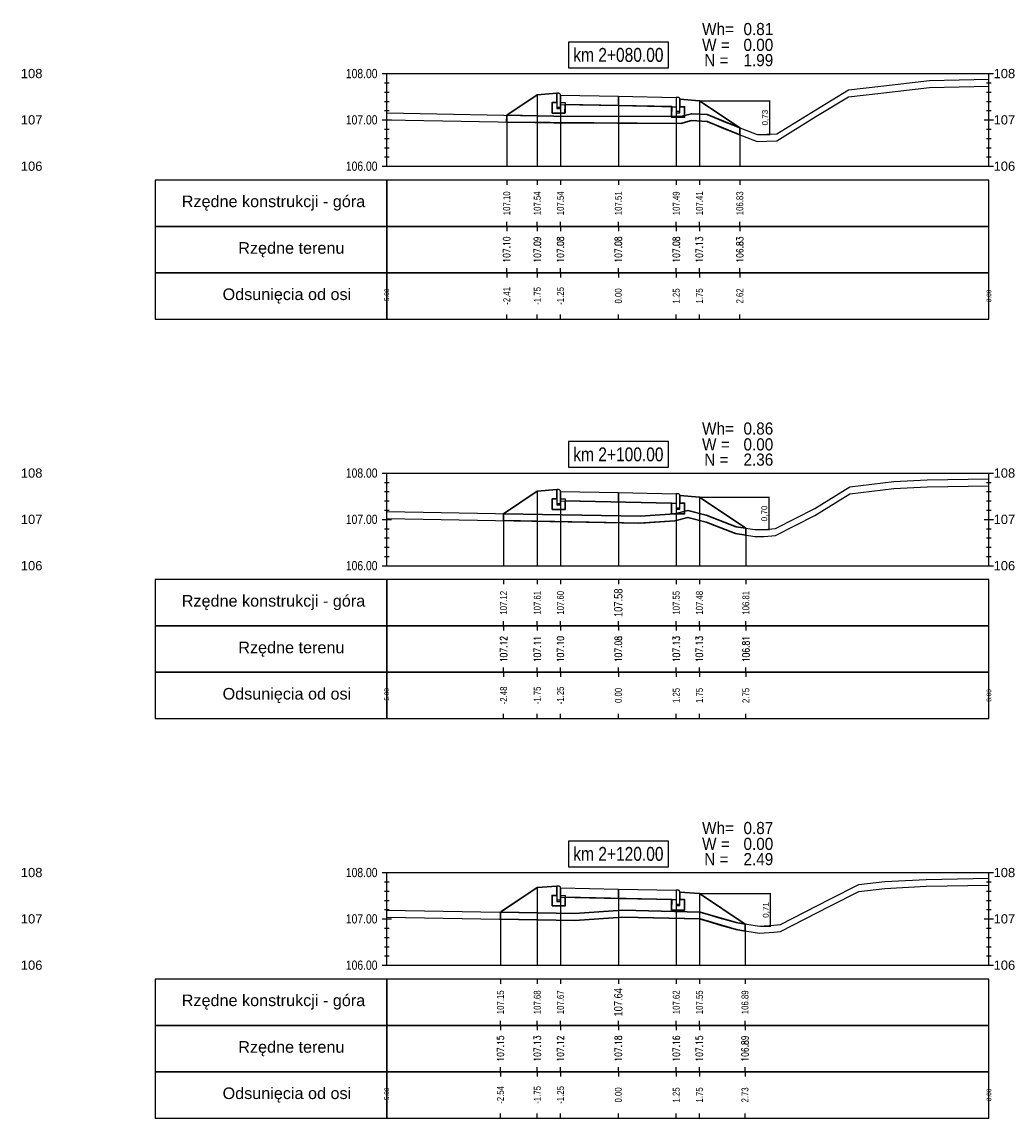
# Model space of a CAD drawing. Extents: x 7537626 to 7538805, y 5722894 to 5725486.
# Tile 14 of 105: x 7538030 to 7538051, y 5725386 to 5725410. Entities that reach past the tile are written whole.
import ezdxf

# ---------------------------------------------------------------- set-up
doc = ezdxf.new("R2010")
doc.units = 0
doc.header["$PDMODE"] = 35
doc.header["$PDSIZE"] = 0.3
for name, color, linetype in [('C-DROGI-PROFILE', 7, 'Continuous'), ('C-DROGI-PROFILE-ETYKIETY', 7, 'Continuous'), ('C-DROGI-PRZEKROJE-ETYKIETY', 7, 'Continuous'), ('C-POPRZECZKA-przekrój', 2, 'Continuous'), ('C-POPRZECZKA-widok', 1, 'Continuous')]:
    doc.layers.add(name, color=color, linetype=linetype)
for name, color, linetype, true_color in [('C-humus', 7, 'Continuous', 0x003df5), ('C-Teren', 7, 'Continuous', 0x008521), ('poprzeczki', 7, 'Continuous', 0x0000d6)]:
    doc.layers.add(name, color=color, linetype=linetype, true_color=true_color)
doc.layers.add('D-1.pow. hum.', color=7, linetype='Continuous', lineweight=30, plot=False)
doc.layers.add('D-3.nasyp', color=4, linetype='Continuous', lineweight=30, plot=False)
doc.layers.add('D-roboty-ziemne-opis', color=2, linetype='Continuous', lineweight=30)
doc.styles.add('2mm08', font='arial.ttf', dxfattribs={"width": 0.8})
doc.styles.add('opis_50', font='arial.ttf', dxfattribs={"height": 0.125})
doc.styles.get("Standard").update_dxf_attribs({"font": 'arial.ttf'})
doc.dimstyles.new('OPIS_50', dxfattribs={"dimscale": 0.5, "dimtxt": 0.125, "dimasz": 0.25, "dimexe": 0.1, "dimexo": 0.15, "dimgap": 0.1, "dimtad": 1, "dimzin": 0, "dimtxsty": 'opis_50', "dimblk": 'ARCHTICK', "dimcen": 0.15, "dimdle": 0.1, "dimaunit": 2, "dimadec": 4, "dimazin": 0, "dimtfac": 1, "dimtmove": 0, "dimatfit": 3, "dimfxl": 1, "dimarcsym": 0})

# ---------------------------------------------------------------- blocks, each defined once
blk = doc.blocks.new('_ArchTick')
at = {"color": 0, "linetype": 'ByBlock', "const_width": 0.15}
blk.add_lwpolyline([(-0.5, -0.5), (0.5, 0.5)], dxfattribs=at)
blk = doc.blocks.new('*D101')
at = {"layer": 'Defpoints', "color": 0, "transparency": 16777216}
for p in [(7538044.601, 5725407.977), (7538045.849, 5725407.251), (7538046.112, 5725407.251)]:
    blk.add_point(p, dxfattribs=at)
at = {"layer": 'poprzeczki', "color": 0, "lineweight": -2, "transparency": 16777216}
for p, q in [((7538044.616, 5725407.977), (7538046.122, 5725407.977)), ((7538046.112, 5725407.987), (7538046.112, 5725407.241)), ((7538045.864, 5725407.251), (7538046.122, 5725407.251))]:
    blk.add_line(p, q, dxfattribs=at)
at = {"layer": 'poprzeczki', "color": 0, "lineweight": -2, "transparency": 16777216, "xscale": 0.025, "yscale": 0.025, "zscale": 0.025}
for p, rotation in [((7538046.112, 5725407.977), 90), ((7538046.112, 5725407.251), 270)]:
    blk.add_blockref('_ArchTick', p, dxfattribs=dict(at, rotation=rotation))
at = {"layer": 'poprzeczki', "color": 0, "transparency": 16777216, "insert": (7538046.027, 5725407.614), "char_height": 0.125, "attachment_point": 5, "rotation": 90, "style": 'opis_50'}
blk.add_mtext('0,73', dxfattribs=at)
blk = doc.blocks.new('*D102')
at = {"layer": 'Defpoints', "color": 0, "transparency": 16777216}
for p in [(7538044.601, 5725399.419), (7538045.8, 5725398.719), (7538046.098, 5725398.719)]:
    blk.add_point(p, dxfattribs=at)
at = {"layer": 'poprzeczki', "color": 0, "lineweight": -2, "transparency": 16777216}
for p, q in [((7538044.616, 5725399.419), (7538046.108, 5725399.419)), ((7538046.098, 5725399.429), (7538046.098, 5725398.709)), ((7538045.815, 5725398.719), (7538046.108, 5725398.719))]:
    blk.add_line(p, q, dxfattribs=at)
at = {"layer": 'poprzeczki', "color": 0, "lineweight": -2, "transparency": 16777216, "xscale": 0.025, "yscale": 0.025, "zscale": 0.025}
for p, rotation in [((7538046.098, 5725399.419), 90), ((7538046.098, 5725398.719), 270)]:
    blk.add_blockref('_ArchTick', p, dxfattribs=dict(at, rotation=rotation))
at = {"layer": 'poprzeczki', "color": 0, "transparency": 16777216, "insert": (7538046.013, 5725399.069), "char_height": 0.125, "attachment_point": 5, "rotation": 90, "style": 'opis_50'}
blk.add_mtext('0,70', dxfattribs=at)
blk = doc.blocks.new('*D103')
at = {"layer": 'Defpoints', "color": 0, "transparency": 16777216}
for p in [(7538044.601, 5725390.861), (7538045.901, 5725390.155), (7538046.129, 5725390.155)]:
    blk.add_point(p, dxfattribs=at)
at = {"layer": 'poprzeczki', "color": 0, "lineweight": -2, "transparency": 16777216}
for p, q in [((7538044.616, 5725390.861), (7538046.139, 5725390.861)), ((7538046.129, 5725390.871), (7538046.129, 5725390.145)), ((7538045.916, 5725390.155), (7538046.139, 5725390.155))]:
    blk.add_line(p, q, dxfattribs=at)
at = {"layer": 'poprzeczki', "color": 0, "lineweight": -2, "transparency": 16777216, "xscale": 0.025, "yscale": 0.025, "zscale": 0.025}
for p, rotation in [((7538046.129, 5725390.861), 90), ((7538046.129, 5725390.155), 270)]:
    blk.add_blockref('_ArchTick', p, dxfattribs=dict(at, rotation=rotation))
at = {"layer": 'poprzeczki', "color": 0, "transparency": 16777216, "insert": (7538046.044, 5725390.508), "char_height": 0.125, "attachment_point": 5, "rotation": 90, "style": 'opis_50'}
blk.add_mtext('0,71', dxfattribs=at)

msp = doc.modelspace()

# ---------------------------------------------------------------- linework, layer by layer
at = {"layer": 'C-DROGI-PROFILE', "color": 7, "linetype": 'Continuous', "lineweight": -3}
for p, q in [((7538040.441, 5725406.265), (7538040.441, 5725406.165)), ((7538041.101, 5725406.265), (7538041.101, 5725406.165)), ((7538041.601, 5725406.265), (7538041.601, 5725406.165)), ((7538042.851, 5725406.265), (7538042.851, 5725406.165)), ((7538044.101, 5725406.265), (7538044.101, 5725406.165)), ((7538044.601, 5725406.265), (7538044.601, 5725406.165)), ((7538045.473, 5725406.265), (7538045.473, 5725406.165)), ((7538040.441, 5725405.265), (7538040.441, 5725405.365)), ((7538040.441, 5725405.265), (7538040.441, 5725405.165)), ((7538041.101, 5725405.265), (7538041.101, 5725405.365)), ((7538041.101, 5725405.265), (7538041.101, 5725405.165)), ((7538041.601, 5725405.265), (7538041.601, 5725405.365)), ((7538041.601, 5725405.265), (7538041.601, 5725405.165)), ((7538042.851, 5725405.265), (7538042.851, 5725405.365)), ((7538042.851, 5725405.265), (7538042.851, 5725405.165)), ((7538044.101, 5725405.265), (7538044.101, 5725405.365)), ((7538044.101, 5725405.265), (7538044.101, 5725405.165)), ((7538044.601, 5725405.265), (7538044.601, 5725405.365)), ((7538044.601, 5725405.265), (7538044.601, 5725405.165)), ((7538045.473, 5725405.265), (7538045.473, 5725405.365)), ((7538045.473, 5725405.265), (7538045.473, 5725405.165)), ((7538040.441, 5725404.265), (7538040.441, 5725404.365)), ((7538040.441, 5725404.265), (7538040.441, 5725404.165)), ((7538041.101, 5725404.265), (7538041.101, 5725404.365)), ((7538041.101, 5725404.265), (7538041.101, 5725404.165)), ((7538041.601, 5725404.265), (7538041.601, 5725404.365)), ((7538041.601, 5725404.265), (7538041.601, 5725404.165)), ((7538042.851, 5725404.265), (7538042.851, 5725404.365)), ((7538042.851, 5725404.265), (7538042.851, 5725404.165)), ((7538044.101, 5725404.265), (7538044.101, 5725404.365)), ((7538044.101, 5725404.265), (7538044.101, 5725404.165)), ((7538044.601, 5725404.265), (7538044.601, 5725404.365)), ((7538044.601, 5725404.265), (7538044.601, 5725404.165)), ((7538045.473, 5725404.265), (7538045.473, 5725404.365)), ((7538045.473, 5725404.265), (7538045.473, 5725404.165)), ((7538040.441, 5725403.265), (7538040.441, 5725403.365)), ((7538041.101, 5725403.265), (7538041.101, 5725403.365)), ((7538041.601, 5725403.265), (7538041.601, 5725403.365)), ((7538042.851, 5725403.265), (7538042.851, 5725403.365)), ((7538044.101, 5725403.265), (7538044.101, 5725403.365)), ((7538044.601, 5725403.265), (7538044.601, 5725403.365)), ((7538045.473, 5725403.265), (7538045.473, 5725403.365)), ((7538040.373, 5725397.64), (7538040.373, 5725397.54)), ((7538041.101, 5725397.64), (7538041.101, 5725397.54)), ((7538041.601, 5725397.64), (7538041.601, 5725397.54)), ((7538042.851, 5725397.64), (7538042.851, 5725397.54)), ((7538044.101, 5725397.64), (7538044.101, 5725397.54)), ((7538044.601, 5725397.64), (7538044.601, 5725397.54)), ((7538045.604, 5725397.64), (7538045.604, 5725397.54)), ((7538040.373, 5725396.64), (7538040.373, 5725396.74)), ((7538040.373, 5725396.64), (7538040.373, 5725396.54)), ((7538041.101, 5725396.64), (7538041.101, 5725396.74)), ((7538041.101, 5725396.64), (7538041.101, 5725396.54)), ((7538041.601, 5725396.64), (7538041.601, 5725396.74)), ((7538041.601, 5725396.64), (7538041.601, 5725396.54)), ((7538042.851, 5725396.64), (7538042.851, 5725396.74)), ((7538042.851, 5725396.64), (7538042.851, 5725396.54)), ((7538044.101, 5725396.64), (7538044.101, 5725396.74)), ((7538044.101, 5725396.64), (7538044.101, 5725396.54)), ((7538044.601, 5725396.64), (7538044.601, 5725396.74)), ((7538044.601, 5725396.64), (7538044.601, 5725396.54)), ((7538045.604, 5725396.64), (7538045.604, 5725396.74)), ((7538045.604, 5725396.64), (7538045.604, 5725396.54)), ((7538040.373, 5725395.64), (7538040.373, 5725395.74)), ((7538041.101, 5725395.64), (7538041.101, 5725395.74)), ((7538041.601, 5725395.64), (7538041.601, 5725395.74)), ((7538042.851, 5725395.64), (7538042.851, 5725395.74)), ((7538044.101, 5725395.64), (7538044.101, 5725395.74)), ((7538044.601, 5725395.64), (7538044.601, 5725395.74)), ((7538045.604, 5725395.64), (7538045.604, 5725395.74)), ((7538040.373, 5725395.64), (7538040.373, 5725395.54)), ((7538041.101, 5725395.64), (7538041.101, 5725395.54)), ((7538041.601, 5725395.64), (7538041.601, 5725395.54)), ((7538042.851, 5725395.64), (7538042.851, 5725395.54)), ((7538044.101, 5725395.64), (7538044.101, 5725395.54)), ((7538044.601, 5725395.64), (7538044.601, 5725395.54)), ((7538045.604, 5725395.64), (7538045.604, 5725395.54)), ((7538040.373, 5725394.64), (7538040.373, 5725394.74)), ((7538041.101, 5725394.64), (7538041.101, 5725394.74)), ((7538041.601, 5725394.64), (7538041.601, 5725394.74)), ((7538042.851, 5725394.64), (7538042.851, 5725394.74)), ((7538044.101, 5725394.64), (7538044.101, 5725394.74)), ((7538044.601, 5725394.64), (7538044.601, 5725394.74)), ((7538045.604, 5725394.64), (7538045.604, 5725394.74)), ((7538040.306, 5725389.015), (7538040.306, 5725388.915)), ((7538041.101, 5725389.015), (7538041.101, 5725388.915)), ((7538041.601, 5725389.015), (7538041.601, 5725388.915)), ((7538042.851, 5725389.015), (7538042.851, 5725388.915)), ((7538044.101, 5725389.015), (7538044.101, 5725388.915)), ((7538044.601, 5725389.015), (7538044.601, 5725388.915)), ((7538045.585, 5725389.015), (7538045.585, 5725388.915)), ((7538040.306, 5725388.015), (7538040.306, 5725388.115)), ((7538041.101, 5725388.015), (7538041.101, 5725388.115)), ((7538041.601, 5725388.015), (7538041.601, 5725388.115)), ((7538042.851, 5725388.015), (7538042.851, 5725388.115)), ((7538044.101, 5725388.015), (7538044.101, 5725388.115)), ((7538044.601, 5725388.015), (7538044.601, 5725388.115)), ((7538045.585, 5725388.015), (7538045.585, 5725388.115)), ((7538040.306, 5725388.015), (7538040.306, 5725387.915)), ((7538041.101, 5725388.015), (7538041.101, 5725387.915)), ((7538041.601, 5725388.015), (7538041.601, 5725387.915)), ((7538042.851, 5725388.015), (7538042.851, 5725387.915)), ((7538044.101, 5725388.015), (7538044.101, 5725387.915)), ((7538044.601, 5725388.015), (7538044.601, 5725387.915)), ((7538045.585, 5725388.015), (7538045.585, 5725387.915)), ((7538040.306, 5725387.015), (7538040.306, 5725387.115)), ((7538040.306, 5725387.015), (7538040.306, 5725386.915)), ((7538041.101, 5725387.015), (7538041.101, 5725387.115)), ((7538041.101, 5725387.015), (7538041.101, 5725386.915)), ((7538041.601, 5725387.015), (7538041.601, 5725387.115)), ((7538041.601, 5725387.015), (7538041.601, 5725386.915)), ((7538042.851, 5725387.015), (7538042.851, 5725387.115)), ((7538042.851, 5725387.015), (7538042.851, 5725386.915)), ((7538044.101, 5725387.015), (7538044.101, 5725387.115)), ((7538044.101, 5725387.015), (7538044.101, 5725386.915)), ((7538044.601, 5725387.015), (7538044.601, 5725387.115)), ((7538044.601, 5725387.015), (7538044.601, 5725386.915)), ((7538045.585, 5725387.015), (7538045.585, 5725387.115)), ((7538045.585, 5725387.015), (7538045.585, 5725386.915)), ((7538040.306, 5725386.015), (7538040.306, 5725386.115)), ((7538041.101, 5725386.015), (7538041.101, 5725386.115)), ((7538041.601, 5725386.015), (7538041.601, 5725386.115)), ((7538042.851, 5725386.015), (7538042.851, 5725386.115)), ((7538044.101, 5725386.015), (7538044.101, 5725386.115)), ((7538044.601, 5725386.015), (7538044.601, 5725386.115)), ((7538045.585, 5725386.015), (7538045.585, 5725386.115))]:
    msp.add_line(p, q, dxfattribs=at)
at = {"layer": 'C-DROGI-PROFILE', "color": 1, "linetype": 'Continuous', "lineweight": -3}
for points in [[(7538037.851, 5725405.265), (7538037.851, 5725406.265), (7538032.851, 5725406.265), (7538032.851, 5725405.265)], [(7538037.851, 5725405.265), (7538050.851, 5725405.265), (7538050.851, 5725406.265), (7538037.851, 5725406.265)], [(7538037.851, 5725404.265), (7538037.851, 5725405.265), (7538032.851, 5725405.265), (7538032.851, 5725404.265)], [(7538037.851, 5725404.265), (7538050.851, 5725404.265), (7538050.851, 5725405.265), (7538037.851, 5725405.265)], [(7538037.851, 5725403.265), (7538037.851, 5725404.265), (7538032.851, 5725404.265), (7538032.851, 5725403.265)], [(7538037.851, 5725403.265), (7538050.851, 5725403.265), (7538050.851, 5725404.265), (7538037.851, 5725404.265)], [(7538037.851, 5725396.64), (7538037.851, 5725397.64), (7538032.851, 5725397.64), (7538032.851, 5725396.64)], [(7538037.851, 5725396.64), (7538050.851, 5725396.64), (7538050.851, 5725397.64), (7538037.851, 5725397.64)], [(7538037.851, 5725395.64), (7538037.851, 5725396.64), (7538032.851, 5725396.64), (7538032.851, 5725395.64)], [(7538037.851, 5725395.64), (7538050.851, 5725395.64), (7538050.851, 5725396.64), (7538037.851, 5725396.64)], [(7538037.851, 5725394.64), (7538037.851, 5725395.64), (7538032.851, 5725395.64), (7538032.851, 5725394.64)], [(7538037.851, 5725394.64), (7538050.851, 5725394.64), (7538050.851, 5725395.64), (7538037.851, 5725395.64)], [(7538037.851, 5725388.015), (7538037.851, 5725389.015), (7538032.851, 5725389.015), (7538032.851, 5725388.015)], [(7538037.851, 5725388.015), (7538050.851, 5725388.015), (7538050.851, 5725389.015), (7538037.851, 5725389.015)], [(7538037.851, 5725387.015), (7538037.851, 5725388.015), (7538032.851, 5725388.015), (7538032.851, 5725387.015)], [(7538037.851, 5725387.015), (7538050.851, 5725387.015), (7538050.851, 5725388.015), (7538037.851, 5725388.015)], [(7538037.851, 5725386.015), (7538037.851, 5725387.015), (7538032.851, 5725387.015), (7538032.851, 5725386.015)], [(7538037.851, 5725386.015), (7538050.851, 5725386.015), (7538050.851, 5725387.015), (7538037.851, 5725387.015)]]:
    msp.add_3dface(points, dxfattribs=at)
at = {"layer": 'C-DROGI-PRZEKROJE-ETYKIETY', "color": 1, "linetype": 'Continuous', "lineweight": -3}
for p, q in [((7538041.101, 5725408.107), (7538041.101, 5725406.565)), ((7538041.601, 5725408.101), (7538041.601, 5725406.565)), ((7538042.851, 5725408.076), (7538042.851, 5725406.565)), ((7538044.101, 5725408.051), (7538044.101, 5725406.565)), ((7538044.601, 5725407.977), (7538044.601, 5725406.565)), ((7538040.441, 5725407.667), (7538040.441, 5725406.565)), ((7538045.473, 5725407.396), (7538045.473, 5725406.565)), ((7538041.101, 5725399.549), (7538041.101, 5725397.94)), ((7538041.601, 5725399.543), (7538041.601, 5725397.94)), ((7538042.851, 5725399.518), (7538042.851, 5725397.94)), ((7538044.101, 5725399.493), (7538044.101, 5725397.94)), ((7538044.601, 5725399.419), (7538044.601, 5725397.94)), ((7538040.373, 5725399.064), (7538040.373, 5725397.94)), ((7538045.604, 5725398.75), (7538045.604, 5725397.94)), ((7538041.101, 5725390.991), (7538041.101, 5725389.315)), ((7538041.601, 5725390.984), (7538041.601, 5725389.315)), ((7538042.851, 5725390.959), (7538042.851, 5725389.315)), ((7538044.101, 5725390.934), (7538044.101, 5725389.315)), ((7538044.601, 5725390.861), (7538044.601, 5725389.315)), ((7538040.306, 5725390.461), (7538040.306, 5725389.315)), ((7538045.585, 5725390.204), (7538045.585, 5725389.315))]:
    msp.add_line(p, q, dxfattribs=at)
at = {"layer": 'C-humus'}
for p, q in [((7538048.514, 5725408.142), (7538049.565, 5725408.266)), ((7538049.565, 5725408.266), (7538050.851, 5725408.292)), ((7538047.114, 5725407.636), (7538047.817, 5725408.064)), ((7538047.817, 5725408.064), (7538048.514, 5725408.142)), ((7538037.851, 5725407.565), (7538041.457, 5725407.499)), ((7538044.199, 5725407.491), (7538044.427, 5725407.549)), ((7538044.427, 5725407.549), (7538044.768, 5725407.534)), ((7538044.768, 5725407.534), (7538045.119, 5725407.383)), ((7538046.275, 5725407.115), (7538047.114, 5725407.636)), ((7538041.457, 5725407.499), (7538044.199, 5725407.491)), ((7538045.119, 5725407.383), (7538045.849, 5725407.101)), ((7538045.849, 5725407.101), (7538046.057, 5725407.109)), ((7538046.057, 5725407.109), (7538046.275, 5725407.115)), ((7538047.092, 5725399.027), (7538047.846, 5725399.494)), ((7538047.846, 5725399.494), (7538048.794, 5725399.606)), ((7538048.794, 5725399.606), (7538049.515, 5725399.645)), ((7538049.515, 5725399.645), (7538050.851, 5725399.668)), ((7538044.067, 5725398.911), (7538044.353, 5725398.983)), ((7538044.353, 5725398.983), (7538044.748, 5725398.88)), ((7538046.243, 5725398.593), (7538047.092, 5725399.027)), ((7538037.851, 5725398.961), (7538043.325, 5725398.859)), ((7538043.325, 5725398.859), (7538044.067, 5725398.911)), ((7538044.748, 5725398.88), (7538045.391, 5725398.633)), ((7538045.391, 5725398.633), (7538045.8, 5725398.569)), ((7538045.8, 5725398.569), (7538045.995, 5725398.574)), ((7538045.995, 5725398.574), (7538046.243, 5725398.593)), ((7538048.042, 5725390.908), (7538048.601, 5725390.97)), ((7538048.601, 5725390.97), (7538049.499, 5725391.019)), ((7538049.499, 5725391.019), (7538050.851, 5725391.045)), ((7538047.414, 5725390.589), (7538048.042, 5725390.908)), ((7538046.351, 5725390.045), (7538047.414, 5725390.589)), ((7538037.851, 5725390.356), (7538041.913, 5725390.281)), ((7538041.913, 5725390.281), (7538042.946, 5725390.352)), ((7538042.946, 5725390.352), (7538044.615, 5725390.314)), ((7538044.615, 5725390.314), (7538045.019, 5725390.19)), ((7538045.019, 5725390.19), (7538045.394, 5725390.084)), ((7538045.394, 5725390.084), (7538045.901, 5725390.005)), ((7538045.901, 5725390.005), (7538046.209, 5725390.03)), ((7538046.209, 5725390.03), (7538046.351, 5725390.045))]:
    msp.add_line(p, q, dxfattribs=at)
at = {"layer": 'C-POPRZECZKA-przekrój', "color": 2, "linetype": 'Continuous', "lineweight": -3}
for p, q in [((7538040.441, 5725407.667), (7538041.101, 5725408.107)), ((7538041.101, 5725408.107), (7538041.521, 5725408.141)), ((7538041.561, 5725408.141), (7538041.521, 5725408.141)), ((7538041.521, 5725408.141), (7538041.521, 5725407.811)), ((7538041.566, 5725408.141), (7538041.561, 5725408.141)), ((7538041.575, 5725408.138), (7538041.566, 5725408.141)), ((7538041.583, 5725408.134), (7538041.575, 5725408.138)), ((7538041.589, 5725408.129), (7538041.583, 5725408.134)), ((7538041.593, 5725408.124), (7538041.589, 5725408.129)), ((7538041.598, 5725408.117), (7538041.593, 5725408.124)), ((7538041.6, 5725408.108), (7538041.598, 5725408.117)), ((7538041.601, 5725408.101), (7538041.6, 5725408.108)), ((7538041.601, 5725408.101), (7538042.851, 5725408.076)), ((7538041.601, 5725408.101), (7538041.602, 5725407.901)), ((7538041.601, 5725407.811), (7538041.601, 5725408.101)), ((7538041.601, 5725408.101), (7538041.601, 5725407.941)), ((7538042.851, 5725407.876), (7538042.851, 5725408.076)), ((7538042.851, 5725408.076), (7538044.101, 5725408.051)), ((7538044.101, 5725408.051), (7538044.1, 5725407.851)), ((7538044.141, 5725408.051), (7538044.101, 5725408.051)), ((7538044.101, 5725408.051), (7538044.101, 5725407.721)), ((7538044.146, 5725408.051), (7538044.141, 5725408.051)), ((7538044.155, 5725408.048), (7538044.146, 5725408.051)), ((7538044.163, 5725408.044), (7538044.155, 5725408.048)), ((7538044.169, 5725408.039), (7538044.163, 5725408.044)), ((7538044.173, 5725408.034), (7538044.169, 5725408.039)), ((7538044.178, 5725408.027), (7538044.173, 5725408.034)), ((7538044.18, 5725408.018), (7538044.178, 5725408.027)), ((7538044.181, 5725408.011), (7538044.18, 5725408.018)), ((7538044.181, 5725407.721), (7538044.181, 5725408.011)), ((7538044.181, 5725408.011), (7538044.181, 5725407.851)), ((7538044.181, 5725408.011), (7538044.601, 5725407.977)), ((7538044.601, 5725407.977), (7538045.473, 5725407.396)), ((7538041.421, 5725407.711), (7538041.421, 5725407.941)), ((7538041.421, 5725407.941), (7538041.521, 5725407.941)), ((7538041.521, 5725407.941), (7538041.521, 5725407.841)), ((7538041.521, 5725407.841), (7538041.601, 5725407.841)), ((7538041.521, 5725407.811), (7538041.601, 5725407.811)), ((7538041.601, 5725407.941), (7538041.701, 5725407.941)), ((7538041.602, 5725407.901), (7538042.851, 5725407.876)), ((7538041.701, 5725407.941), (7538041.701, 5725407.711)), ((7538042.851, 5725407.876), (7538044.1, 5725407.851)), ((7538044.001, 5725407.621), (7538044.001, 5725407.851)), ((7538044.001, 5725407.851), (7538044.101, 5725407.851)), ((7538044.101, 5725407.851), (7538044.101, 5725407.751)), ((7538044.101, 5725407.751), (7538044.181, 5725407.751)), ((7538044.181, 5725407.851), (7538044.281, 5725407.851)), ((7538044.281, 5725407.851), (7538044.281, 5725407.621)), ((7538041.701, 5725407.711), (7538041.421, 5725407.711)), ((7538044.281, 5725407.621), (7538044.001, 5725407.621)), ((7538044.101, 5725407.721), (7538044.181, 5725407.721)), ((7538040.373, 5725399.064), (7538041.101, 5725399.549)), ((7538041.101, 5725399.549), (7538041.521, 5725399.583)), ((7538041.561, 5725399.583), (7538041.521, 5725399.583)), ((7538041.521, 5725399.583), (7538041.521, 5725399.253)), ((7538041.566, 5725399.582), (7538041.561, 5725399.583)), ((7538041.575, 5725399.58), (7538041.566, 5725399.582)), ((7538041.583, 5725399.576), (7538041.575, 5725399.58)), ((7538041.589, 5725399.571), (7538041.583, 5725399.576)), ((7538041.593, 5725399.566), (7538041.589, 5725399.571)), ((7538041.598, 5725399.558), (7538041.593, 5725399.566)), ((7538041.6, 5725399.55), (7538041.598, 5725399.558)), ((7538041.601, 5725399.543), (7538041.6, 5725399.55)), ((7538041.601, 5725399.543), (7538042.851, 5725399.518)), ((7538041.601, 5725399.543), (7538041.602, 5725399.343)), ((7538041.601, 5725399.253), (7538041.601, 5725399.543)), ((7538041.601, 5725399.543), (7538041.601, 5725399.383)), ((7538042.851, 5725399.318), (7538042.851, 5725399.518)), ((7538042.851, 5725399.518), (7538044.101, 5725399.493)), ((7538044.101, 5725399.493), (7538044.1, 5725399.293)), ((7538044.141, 5725399.493), (7538044.101, 5725399.493)), ((7538044.101, 5725399.493), (7538044.101, 5725399.163)), ((7538044.146, 5725399.492), (7538044.141, 5725399.493)), ((7538044.155, 5725399.49), (7538044.146, 5725399.492)), ((7538044.163, 5725399.486), (7538044.155, 5725399.49)), ((7538044.169, 5725399.481), (7538044.163, 5725399.486)), ((7538044.173, 5725399.476), (7538044.169, 5725399.481)), ((7538044.178, 5725399.468), (7538044.173, 5725399.476)), ((7538044.18, 5725399.46), (7538044.178, 5725399.468)), ((7538044.181, 5725399.453), (7538044.18, 5725399.46)), ((7538041.421, 5725399.153), (7538041.421, 5725399.383)), ((7538041.421, 5725399.383), (7538041.521, 5725399.383)), ((7538041.521, 5725399.383), (7538041.521, 5725399.283)), ((7538041.521, 5725399.283), (7538041.601, 5725399.283)), ((7538041.521, 5725399.253), (7538041.601, 5725399.253)), ((7538041.601, 5725399.383), (7538041.701, 5725399.383)), ((7538041.602, 5725399.343), (7538042.851, 5725399.318)), ((7538041.701, 5725399.383), (7538041.701, 5725399.153)), ((7538042.851, 5725399.318), (7538044.1, 5725399.293)), ((7538044.001, 5725399.063), (7538044.001, 5725399.293)), ((7538044.001, 5725399.293), (7538044.101, 5725399.293)), ((7538044.101, 5725399.293), (7538044.101, 5725399.193)), ((7538044.181, 5725399.163), (7538044.181, 5725399.453)), ((7538044.181, 5725399.453), (7538044.181, 5725399.293)), ((7538044.181, 5725399.453), (7538044.601, 5725399.419)), ((7538044.181, 5725399.293), (7538044.281, 5725399.293)), ((7538044.281, 5725399.293), (7538044.281, 5725399.063)), ((7538044.601, 5725399.419), (7538045.604, 5725398.75)), ((7538041.701, 5725399.153), (7538041.421, 5725399.153)), ((7538044.281, 5725399.063), (7538044.001, 5725399.063)), ((7538044.101, 5725399.193), (7538044.181, 5725399.193)), ((7538044.101, 5725399.163), (7538044.181, 5725399.163)), ((7538040.306, 5725390.461), (7538041.101, 5725390.991)), ((7538041.101, 5725390.991), (7538041.521, 5725391.024)), ((7538041.561, 5725391.024), (7538041.521, 5725391.024)), ((7538041.521, 5725391.024), (7538041.521, 5725390.694)), ((7538041.566, 5725391.024), (7538041.561, 5725391.024)), ((7538041.575, 5725391.022), (7538041.566, 5725391.024)), ((7538041.583, 5725391.018), (7538041.575, 5725391.022)), ((7538041.589, 5725391.013), (7538041.583, 5725391.018)), ((7538041.593, 5725391.007), (7538041.589, 5725391.013)), ((7538041.598, 5725391), (7538041.593, 5725391.007)), ((7538041.6, 5725390.992), (7538041.598, 5725391)), ((7538041.601, 5725390.984), (7538041.6, 5725390.992)), ((7538041.601, 5725390.984), (7538042.851, 5725390.959)), ((7538041.601, 5725390.984), (7538041.602, 5725390.784)), ((7538041.601, 5725390.694), (7538041.601, 5725390.984)), ((7538041.601, 5725390.984), (7538041.601, 5725390.824)), ((7538042.851, 5725390.759), (7538042.851, 5725390.959)), ((7538042.851, 5725390.959), (7538044.101, 5725390.934)), ((7538041.421, 5725390.594), (7538041.421, 5725390.824)), ((7538041.421, 5725390.824), (7538041.521, 5725390.824)), ((7538041.521, 5725390.824), (7538041.521, 5725390.724)), ((7538041.521, 5725390.724), (7538041.601, 5725390.724)), ((7538041.601, 5725390.824), (7538041.701, 5725390.824)), ((7538041.602, 5725390.784), (7538042.851, 5725390.759)), ((7538041.701, 5725390.824), (7538041.701, 5725390.594)), ((7538042.851, 5725390.759), (7538044.1, 5725390.734)), ((7538044.001, 5725390.504), (7538044.001, 5725390.734)), ((7538044.001, 5725390.734), (7538044.101, 5725390.734)), ((7538044.101, 5725390.934), (7538044.1, 5725390.734)), ((7538044.141, 5725390.934), (7538044.101, 5725390.934)), ((7538044.101, 5725390.934), (7538044.101, 5725390.604)), ((7538044.101, 5725390.734), (7538044.101, 5725390.634)), ((7538044.146, 5725390.934), (7538044.141, 5725390.934)), ((7538044.155, 5725390.932), (7538044.146, 5725390.934)), ((7538044.163, 5725390.928), (7538044.155, 5725390.932)), ((7538044.169, 5725390.923), (7538044.163, 5725390.928)), ((7538044.173, 5725390.917), (7538044.169, 5725390.923)), ((7538044.178, 5725390.91), (7538044.173, 5725390.917)), ((7538044.18, 5725390.902), (7538044.178, 5725390.91)), ((7538044.181, 5725390.894), (7538044.18, 5725390.902)), ((7538044.181, 5725390.604), (7538044.181, 5725390.894)), ((7538044.181, 5725390.894), (7538044.181, 5725390.734)), ((7538044.181, 5725390.894), (7538044.601, 5725390.861)), ((7538044.181, 5725390.734), (7538044.281, 5725390.734)), ((7538044.281, 5725390.734), (7538044.281, 5725390.504)), ((7538044.601, 5725390.861), (7538045.585, 5725390.204)), ((7538041.701, 5725390.594), (7538041.421, 5725390.594)), ((7538041.521, 5725390.694), (7538041.601, 5725390.694)), ((7538044.281, 5725390.504), (7538044.001, 5725390.504)), ((7538044.101, 5725390.634), (7538044.181, 5725390.634)), ((7538044.101, 5725390.604), (7538044.181, 5725390.604))]:
    msp.add_line(p, q, dxfattribs=at)
at = {"layer": 'C-POPRZECZKA-widok', "color": 1, "linetype": 'Continuous', "lineweight": -3}
for p, q in [((7538037.751, 5725408.565), (7538050.951, 5725408.565)), ((7538037.851, 5725406.565), (7538037.851, 5725408.565)), ((7538050.851, 5725406.565), (7538050.851, 5725408.565)), ((7538037.801, 5725408.365), (7538037.901, 5725408.365)), ((7538050.801, 5725408.365), (7538050.901, 5725408.365)), ((7538037.801, 5725408.165), (7538037.901, 5725408.165)), ((7538050.801, 5725408.165), (7538050.901, 5725408.165)), ((7538037.801, 5725407.965), (7538037.901, 5725407.965)), ((7538037.801, 5725407.765), (7538037.901, 5725407.765)), ((7538050.801, 5725407.965), (7538050.901, 5725407.965)), ((7538050.801, 5725407.765), (7538050.901, 5725407.765)), ((7538037.751, 5725407.565), (7538037.951, 5725407.565)), ((7538037.801, 5725407.565), (7538037.901, 5725407.565)), ((7538050.751, 5725407.565), (7538050.951, 5725407.565)), ((7538050.801, 5725407.565), (7538050.901, 5725407.565)), ((7538037.801, 5725407.365), (7538037.901, 5725407.365)), ((7538050.801, 5725407.365), (7538050.901, 5725407.365)), ((7538037.801, 5725407.165), (7538037.901, 5725407.165)), ((7538050.801, 5725407.165), (7538050.901, 5725407.165)), ((7538037.801, 5725406.965), (7538037.901, 5725406.965)), ((7538050.801, 5725406.965), (7538050.901, 5725406.965)), ((7538037.751, 5725406.565), (7538050.951, 5725406.565)), ((7538037.801, 5725406.765), (7538037.901, 5725406.765)), ((7538050.801, 5725406.765), (7538050.901, 5725406.765)), ((7538037.751, 5725399.94), (7538050.951, 5725399.94)), ((7538037.851, 5725397.94), (7538037.851, 5725399.94)), ((7538050.851, 5725397.94), (7538050.851, 5725399.94)), ((7538037.801, 5725399.74), (7538037.901, 5725399.74)), ((7538050.801, 5725399.74), (7538050.901, 5725399.74)), ((7538037.801, 5725399.54), (7538037.901, 5725399.54)), ((7538050.801, 5725399.54), (7538050.901, 5725399.54)), ((7538037.801, 5725399.34), (7538037.901, 5725399.34)), ((7538050.801, 5725399.34), (7538050.901, 5725399.34)), ((7538037.801, 5725399.14), (7538037.901, 5725399.14)), ((7538050.801, 5725399.14), (7538050.901, 5725399.14)), ((7538037.751, 5725398.94), (7538037.951, 5725398.94)), ((7538037.801, 5725398.94), (7538037.901, 5725398.94)), ((7538050.751, 5725398.94), (7538050.951, 5725398.94)), ((7538050.801, 5725398.94), (7538050.901, 5725398.94)), ((7538037.801, 5725398.74), (7538037.901, 5725398.74)), ((7538037.801, 5725398.54), (7538037.901, 5725398.54)), ((7538050.801, 5725398.74), (7538050.901, 5725398.74)), ((7538050.801, 5725398.54), (7538050.901, 5725398.54)), ((7538037.801, 5725398.34), (7538037.901, 5725398.34)), ((7538050.801, 5725398.34), (7538050.901, 5725398.34)), ((7538037.801, 5725398.14), (7538037.901, 5725398.14)), ((7538050.801, 5725398.14), (7538050.901, 5725398.14)), ((7538037.751, 5725397.94), (7538050.951, 5725397.94)), ((7538037.751, 5725391.315), (7538050.951, 5725391.315)), ((7538037.851, 5725389.315), (7538037.851, 5725391.315)), ((7538050.851, 5725389.315), (7538050.851, 5725391.315)), ((7538037.801, 5725391.115), (7538037.901, 5725391.115)), ((7538050.801, 5725391.115), (7538050.901, 5725391.115)), ((7538037.801, 5725390.915), (7538037.901, 5725390.915)), ((7538037.801, 5725390.715), (7538037.901, 5725390.715)), ((7538050.801, 5725390.915), (7538050.901, 5725390.915)), ((7538050.801, 5725390.715), (7538050.901, 5725390.715)), ((7538037.801, 5725390.515), (7538037.901, 5725390.515)), ((7538050.801, 5725390.515), (7538050.901, 5725390.515)), ((7538037.751, 5725390.315), (7538037.951, 5725390.315)), ((7538037.801, 5725390.315), (7538037.901, 5725390.315)), ((7538050.751, 5725390.315), (7538050.951, 5725390.315)), ((7538050.801, 5725390.315), (7538050.901, 5725390.315)), ((7538037.801, 5725390.115), (7538037.901, 5725390.115)), ((7538050.801, 5725390.115), (7538050.901, 5725390.115)), ((7538037.801, 5725389.915), (7538037.901, 5725389.915)), ((7538050.801, 5725389.915), (7538050.901, 5725389.915)), ((7538037.801, 5725389.715), (7538037.901, 5725389.715)), ((7538050.801, 5725389.715), (7538050.901, 5725389.715)), ((7538037.751, 5725389.315), (7538050.951, 5725389.315)), ((7538037.801, 5725389.515), (7538037.901, 5725389.515)), ((7538050.801, 5725389.515), (7538050.901, 5725389.515))]:
    msp.add_line(p, q, dxfattribs=at)
at = {"layer": 'C-POPRZECZKA-widok', "color": 3, "linetype": 'Continuous', "lineweight": -3}
for points in [[(7538041.771, 5725408.69), (7538043.93, 5725408.69), (7538043.93, 5725409.246), (7538041.771, 5725409.246)], [(7538041.771, 5725400.065), (7538043.93, 5725400.065), (7538043.93, 5725400.621), (7538041.771, 5725400.621)], [(7538041.771, 5725391.44), (7538043.93, 5725391.44), (7538043.93, 5725391.996), (7538041.771, 5725391.996)]]:
    msp.add_3dface(points, dxfattribs=at)
at = {"layer": 'C-Teren'}
for p, q in [((7538047.114, 5725407.786), (7538047.817, 5725408.214)), ((7538047.817, 5725408.214), (7538048.514, 5725408.292)), ((7538048.514, 5725408.292), (7538049.565, 5725408.416)), ((7538049.565, 5725408.416), (7538050.851, 5725408.442)), ((7538046.275, 5725407.265), (7538047.114, 5725407.786)), ((7538037.851, 5725407.715), (7538041.457, 5725407.649)), ((7538041.457, 5725407.649), (7538044.199, 5725407.641)), ((7538044.199, 5725407.641), (7538044.427, 5725407.699)), ((7538044.427, 5725407.699), (7538044.768, 5725407.684)), ((7538044.768, 5725407.684), (7538045.119, 5725407.533)), ((7538045.119, 5725407.533), (7538045.849, 5725407.251)), ((7538045.849, 5725407.251), (7538046.057, 5725407.259)), ((7538046.057, 5725407.259), (7538046.275, 5725407.265)), ((7538047.846, 5725399.644), (7538048.794, 5725399.756)), ((7538048.794, 5725399.756), (7538049.515, 5725399.795)), ((7538049.515, 5725399.795), (7538050.851, 5725399.818)), ((7538047.092, 5725399.177), (7538047.846, 5725399.644)), ((7538037.851, 5725399.111), (7538043.325, 5725399.009)), ((7538043.325, 5725399.009), (7538044.067, 5725399.061)), ((7538044.067, 5725399.061), (7538044.353, 5725399.133)), ((7538044.353, 5725399.133), (7538044.748, 5725399.03)), ((7538044.748, 5725399.03), (7538045.391, 5725398.783)), ((7538046.243, 5725398.743), (7538047.092, 5725399.177)), ((7538045.391, 5725398.783), (7538045.8, 5725398.719)), ((7538045.8, 5725398.719), (7538045.995, 5725398.724)), ((7538045.995, 5725398.724), (7538046.243, 5725398.743)), ((7538049.499, 5725391.169), (7538050.851, 5725391.195)), ((7538047.414, 5725390.739), (7538048.042, 5725391.058)), ((7538048.042, 5725391.058), (7538048.601, 5725391.12)), ((7538048.601, 5725391.12), (7538049.499, 5725391.169)), ((7538046.351, 5725390.195), (7538047.414, 5725390.739)), ((7538037.851, 5725390.506), (7538041.913, 5725390.431)), ((7538041.913, 5725390.431), (7538042.946, 5725390.502)), ((7538042.946, 5725390.502), (7538044.615, 5725390.464)), ((7538044.615, 5725390.464), (7538045.019, 5725390.34)), ((7538045.019, 5725390.34), (7538045.394, 5725390.234)), ((7538045.394, 5725390.234), (7538045.901, 5725390.155)), ((7538045.901, 5725390.155), (7538046.209, 5725390.18)), ((7538046.209, 5725390.18), (7538046.351, 5725390.195))]:
    msp.add_line(p, q, dxfattribs=at)
at = {"layer": 'D-1.pow. hum.'}
for points in [[(7538040.441, 5725407.667), (7538040.441, 5725407.517), (7538044.199, 5725407.491), (7538044.427, 5725407.549), (7538044.768, 5725407.534), (7538045.473, 5725407.246), (7538045.473, 5725407.396), (7538044.768, 5725407.684), (7538044.427, 5725407.699), (7538044.199, 5725407.641), (7538041.457, 5725407.649), (7538040.441, 5725407.667)], [(7538040.373, 5725399.064), (7538040.373, 5725398.914), (7538043.325, 5725398.859), (7538044.067, 5725398.911), (7538044.353, 5725398.983), (7538044.748, 5725398.88), (7538045.381, 5725398.637), (7538045.604, 5725398.6), (7538045.604, 5725398.75), (7538045.391, 5725398.783), (7538044.748, 5725399.03), (7538044.353, 5725399.133), (7538044.067, 5725399.061), (7538043.325, 5725399.009), (7538040.373, 5725399.064)], [(7538040.306, 5725390.461), (7538040.306, 5725390.311), (7538041.913, 5725390.281), (7538042.946, 5725390.352), (7538044.615, 5725390.314), (7538045.394, 5725390.084), (7538045.585, 5725390.054), (7538045.585, 5725390.204), (7538045.394, 5725390.234), (7538044.615, 5725390.464), (7538042.946, 5725390.502), (7538041.913, 5725390.431), (7538040.306, 5725390.461)]]:
    msp.add_lwpolyline(points, dxfattribs=at)
at = {"layer": 'D-3.nasyp'}
for points in [[(7538041.421, 5725407.711), (7538041.421, 5725407.941), (7538041.521, 5725407.941), (7538041.521, 5725408.141), (7538041.101, 5725408.107), (7538040.441, 5725407.667), (7538040.438, 5725407.517), (7538044.199, 5725407.491), (7538044.427, 5725407.549), (7538044.768, 5725407.534), (7538045.473, 5725407.246), (7538045.473, 5725407.396), (7538044.601, 5725407.977), (7538044.18, 5725408.015), (7538044.18, 5725407.851), (7538044.281, 5725407.851), (7538044.281, 5725407.621), (7538044.001, 5725407.621), (7538044.005, 5725407.853), (7538041.701, 5725407.899), (7538041.697, 5725407.711), (7538041.421, 5725407.711)], [(7538041.421, 5725399.153), (7538041.421, 5725399.383), (7538041.521, 5725399.383), (7538041.521, 5725399.583), (7538041.101, 5725399.549), (7538040.373, 5725399.064), (7538040.37, 5725398.914), (7538043.29, 5725398.86), (7538044.067, 5725398.911), (7538044.353, 5725398.983), (7538044.748, 5725398.88), (7538045.381, 5725398.637), (7538045.604, 5725398.6), (7538045.604, 5725398.75), (7538044.601, 5725399.419), (7538044.181, 5725399.453), (7538044.181, 5725399.293), (7538044.281, 5725399.293), (7538044.281, 5725399.063), (7538044.001, 5725399.063), (7538044.001, 5725399.293), (7538041.701, 5725399.341), (7538041.701, 5725399.153), (7538041.421, 5725399.153)], [(7538041.421, 5725390.594), (7538041.421, 5725390.824), (7538041.521, 5725390.824), (7538041.521, 5725391.024), (7538041.101, 5725390.991), (7538040.322, 5725390.472), (7538040.306, 5725390.461), (7538040.303, 5725390.311), (7538041.913, 5725390.281), (7538042.946, 5725390.352), (7538044.601, 5725390.315), (7538045.394, 5725390.084), (7538045.585, 5725390.054), (7538045.585, 5725390.204), (7538044.601, 5725390.861), (7538044.181, 5725390.894), (7538044.181, 5725390.734), (7538044.281, 5725390.734), (7538044.281, 5725390.504), (7538044.001, 5725390.504), (7538044.005, 5725390.736), (7538041.701, 5725390.782), (7538041.701, 5725390.594), (7538041.421, 5725390.594)]]:
    msp.add_lwpolyline(points, dxfattribs=at)

# ---------------------------------------------------------------- texts
at = {"layer": 'C-DROGI-PROFILE', "color": 2}
for s, p in [('Rzędne konstrukcji - góra', (7538033.426, 5725405.682)), ('Rzędne terenu', (7538034.646, 5725404.676)), ('Odsunięcia od osi', (7538034.307, 5725403.676)), ('Rzędne konstrukcji - góra', (7538033.426, 5725397.057)), ('Rzędne terenu', (7538034.646, 5725396.051)), ('Odsunięcia od osi', (7538034.307, 5725395.051)), ('Rzędne konstrukcji - góra', (7538033.426, 5725388.432)), ('Rzędne terenu', (7538034.646, 5725387.426)), ('Odsunięcia od osi', (7538034.307, 5725386.426))]:
    msp.add_text(s, height=0.25, dxfattribs=at).set_placement(p)
at = {"layer": 'C-DROGI-PROFILE-ETYKIETY', "color": 1, "linetype": 'Continuous', "lineweight": -3, "attachment_point": 5, "rotation": 90, "style": '2mm08'}
for s, insert, char_height in [('107.10', (7538040.441, 5725405.765), 0.15), ('107.54', (7538041.101, 5725405.765), 0.15), ('107.54', (7538041.601, 5725405.765), 0.15), ('107.51', (7538042.851, 5725405.765), 0.15), ('107.49', (7538044.101, 5725405.765), 0.15), ('107.41', (7538044.601, 5725405.765), 0.15), ('106.83', (7538045.473, 5725405.765), 0.15), ('{\\Fsimplex.shx|c238;107.10}', (7538040.441, 5725404.765), 0.15), ('{\\Fsimplex.shx|c238;107.09}', (7538041.101, 5725404.765), 0.15), ('{\\Fsimplex.shx|c238;107.08}', (7538041.601, 5725404.765), 0.15), ('{\\Fsimplex.shx|c238;107.08}', (7538042.851, 5725404.765), 0.15), ('{\\Fsimplex.shx|c238;107.08}', (7538044.101, 5725404.765), 0.15), ('{\\Fsimplex.shx|c238;107.13}', (7538044.601, 5725404.765), 0.15), ('{\\Fsimplex.shx|c238;106.83}', (7538045.473, 5725404.765), 0.15), ('-2.41', (7538040.441, 5725403.765), 0.15), ('-1.75', (7538041.101, 5725403.765), 0.15), ('-1.25', (7538041.601, 5725403.765), 0.15), ('0.00', (7538042.851, 5725403.765), 0.15), ('1.25', (7538044.101, 5725403.765), 0.15), ('1.75', (7538044.601, 5725403.765), 0.15), ('2.62', (7538045.473, 5725403.765), 0.15), ('107.12', (7538040.373, 5725397.14), 0.15), ('107.61', (7538041.101, 5725397.14), 0.15), ('107.60', (7538041.601, 5725397.14), 0.15), ('107.58', (7538042.851, 5725397.14), 0.18), ('107.55', (7538044.101, 5725397.14), 0.15), ('107.48', (7538044.601, 5725397.14), 0.15), ('106.81', (7538045.604, 5725397.14), 0.15), ('{\\Fsimplex.shx|c238;107.12}', (7538040.373, 5725396.14), 0.15), ('{\\Fsimplex.shx|c238;107.11}', (7538041.101, 5725396.14), 0.15), ('{\\Fsimplex.shx|c238;107.10}', (7538041.601, 5725396.14), 0.15), ('{\\Fsimplex.shx|c238;107.08}', (7538042.851, 5725396.14), 0.15), ('{\\Fsimplex.shx|c238;107.13}', (7538044.101, 5725396.14), 0.15), ('{\\Fsimplex.shx|c238;107.13}', (7538044.601, 5725396.14), 0.15), ('{\\Fsimplex.shx|c238;106.81}', (7538045.604, 5725396.14), 0.15), ('-2.48', (7538040.373, 5725395.14), 0.15), ('-1.75', (7538041.101, 5725395.14), 0.15), ('-1.25', (7538041.601, 5725395.14), 0.15), ('0.00', (7538042.851, 5725395.14), 0.15), ('1.25', (7538044.101, 5725395.14), 0.15), ('1.75', (7538044.601, 5725395.14), 0.15), ('2.75', (7538045.604, 5725395.14), 0.15), ('107.15', (7538040.306, 5725388.515), 0.15), ('107.68', (7538041.101, 5725388.515), 0.15), ('107.67', (7538041.601, 5725388.515), 0.15), ('107.64', (7538042.851, 5725388.515), 0.18), ('107.62', (7538044.101, 5725388.515), 0.15), ('107.55', (7538044.601, 5725388.515), 0.15), ('106.89', (7538045.585, 5725388.515), 0.15), ('{\\Fsimplex.shx|c238;107.15}', (7538040.306, 5725387.515), 0.15), ('{\\Fsimplex.shx|c238;107.13}', (7538041.101, 5725387.515), 0.15), ('{\\Fsimplex.shx|c238;107.12}', (7538041.601, 5725387.515), 0.15), ('{\\Fsimplex.shx|c238;107.18}', (7538042.851, 5725387.515), 0.15), ('{\\Fsimplex.shx|c238;107.16}', (7538044.101, 5725387.515), 0.15), ('{\\Fsimplex.shx|c238;107.15}', (7538044.601, 5725387.515), 0.15), ('{\\Fsimplex.shx|c238;106.89}', (7538045.585, 5725387.515), 0.15), ('-2.54', (7538040.306, 5725386.515), 0.15), ('-1.75', (7538041.101, 5725386.515), 0.15), ('-1.25', (7538041.601, 5725386.515), 0.15), ('0.00', (7538042.851, 5725386.515), 0.15), ('1.25', (7538044.101, 5725386.515), 0.15), ('1.75', (7538044.601, 5725386.515), 0.15), ('2.73', (7538045.585, 5725386.515), 0.15)]:
    msp.add_mtext(s, dxfattribs=dict(at, insert=insert, char_height=char_height))
at = {"layer": 'C-DROGI-PROFILE-ETYKIETY', "color": 7, "linetype": 'Continuous', "lineweight": -3, "char_height": 0.1, "attachment_point": 5, "rotation": 90, "style": '2mm08'}
for s, insert in [('-5.00', (7538037.851, 5725403.765)), ('8.00', (7538050.851, 5725403.765)), ('-5.00', (7538037.851, 5725395.14)), ('8.00', (7538050.851, 5725395.14)), ('-5.00', (7538037.851, 5725386.515)), ('8.00', (7538050.851, 5725386.515))]:
    msp.add_mtext(s, dxfattribs=dict(at, insert=insert))
at = {"layer": 'C-POPRZECZKA-widok', "color": 3, "linetype": 'Continuous', "lineweight": -3, "char_height": 0.3, "attachment_point": 8, "style": '2mm08'}
for s, insert in [('km 2+080.00', (7538042.851, 5725408.815)), ('km 2+100.00', (7538042.851, 5725400.19)), ('km 2+120.00', (7538042.851, 5725391.565))]:
    msp.add_mtext(s, dxfattribs=dict(at, insert=insert))
at = {"layer": 'C-POPRZECZKA-widok', "color": 1, "linetype": 'Continuous', "lineweight": -3, "char_height": 0.2, "attachment_point": 4}
for s, insert in [('108', (7538029.951, 5725408.565)), ('108', (7538050.951, 5725408.565)), ('107', (7538029.951, 5725407.565)), ('107', (7538050.951, 5725407.565)), ('106', (7538029.951, 5725406.565)), ('106', (7538050.951, 5725406.565)), ('108', (7538029.951, 5725399.94)), ('108', (7538050.951, 5725399.94)), ('107', (7538029.951, 5725398.94)), ('107', (7538050.951, 5725398.94)), ('106', (7538029.951, 5725397.94)), ('106', (7538050.951, 5725397.94)), ('108', (7538029.951, 5725391.315)), ('108', (7538050.951, 5725391.315)), ('107', (7538029.951, 5725390.315)), ('107', (7538050.951, 5725390.315)), ('106', (7538029.951, 5725389.315)), ('106', (7538050.951, 5725389.315))]:
    msp.add_mtext(s, dxfattribs=dict(at, insert=insert))
at = {"layer": 'C-POPRZECZKA-widok', "color": 1, "linetype": 'Continuous', "lineweight": -3, "char_height": 0.2, "attachment_point": 6, "style": '2mm08'}
for s, insert in [('108.00', (7538037.651, 5725408.565)), ('107.00', (7538037.651, 5725407.565)), ('106.00', (7538037.651, 5725406.565)), ('108.00', (7538037.651, 5725399.94)), ('107.00', (7538037.651, 5725398.94)), ('106.00', (7538037.651, 5725397.94)), ('108.00', (7538037.651, 5725391.315)), ('107.00', (7538037.651, 5725390.315)), ('106.00', (7538037.651, 5725389.315))]:
    msp.add_mtext(s, dxfattribs=dict(at, insert=insert))
at = {"layer": 'D-roboty-ziemne-opis', "lineweight": 25, "width": 0.9}
for s, p in [('Wh=', (7538044.658, 5725409.396)), ('0.81', (7538045.552, 5725409.396)), ('W =', (7538044.658, 5725409.054)), ('0.00', (7538045.552, 5725409.054)), ('N =', (7538044.706, 5725408.725)), ('1.99', (7538045.552, 5725408.725)), ('Wh=', (7538044.658, 5725400.771)), ('0.86', (7538045.552, 5725400.771)), ('W =', (7538044.658, 5725400.429)), ('0.00', (7538045.552, 5725400.429)), ('N =', (7538044.706, 5725400.1)), ('2.36', (7538045.552, 5725400.1)), ('Wh=', (7538044.658, 5725392.146)), ('0.87', (7538045.552, 5725392.146)), ('W =', (7538044.658, 5725391.804)), ('0.00', (7538045.552, 5725391.804)), ('N =', (7538044.706, 5725391.475)), ('2.49', (7538045.552, 5725391.475))]:
    msp.add_text(s, height=0.2625, dxfattribs=at).set_placement(p)

# ---------------------------------------------------------------- dimensions: what is measured, and where the dimension line sits
at = {"layer": 'poprzeczki'}
for base, p1, p2, picture, middle in [((7538046.112, 5725407.251), (7538044.601, 5725407.977), (7538045.849, 5725407.251), '*D101', (7538046.027, 5725407.614)), ((7538046.098, 5725398.719), (7538044.601, 5725399.419), (7538045.8, 5725398.719), '*D102', (7538046.013, 5725399.069)), ((7538046.129, 5725390.155), (7538044.601, 5725390.861), (7538045.901, 5725390.155), '*D103', (7538046.044, 5725390.508))]:
    dim = msp.add_linear_dim(base=base, p1=p1, p2=p2, angle=90, dimstyle='OPIS_50', override={"dimscale": 0.1}, dxfattribs=at)
    dim.commit()
    dim.dimension.update_dxf_attribs({"geometry": picture, "text_midpoint": middle})

doc.saveas('drawing.dxf')
